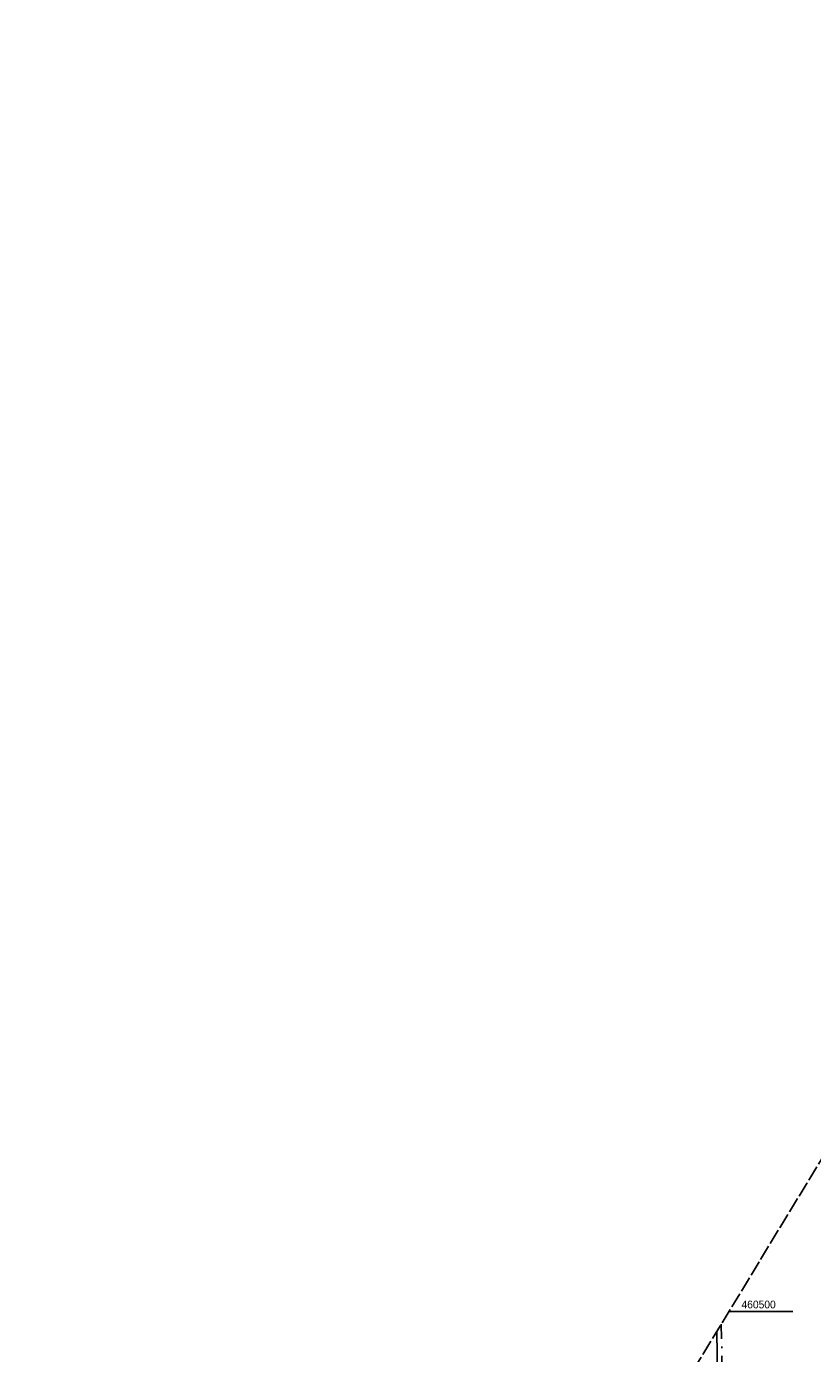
# Model space of a CAD drawing. Extents: x 509601 to 510326, y 459976 to 460916.
# Tile 30 of 39: x 509601 to 509856, y 460486 to 460916. Entities that reach past the tile are written whole.
import ezdxf

# ---------------------------------------------------------------- set-up
doc = ezdxf.new("R2010")
doc.units = 0
doc.header["$LTSCALE"] = 10
doc.header["$MEASUREMENT"] = 0
for name, pattern in [('LT00', [0]), ('LT08', [0.42, 0.2, -0.1, 0.02, -0.1]), ('LT14', [0.6, 0.5, -0.1])]:
    doc.linetypes.add(name, pattern=pattern)
doc.layers.add('-BLATT_109-RAND', color=7, linetype='LT14', plot=False)
for name, color, linetype in [('DFK_KATASTER', 250, 'LT00'), ('GEMEINDEGRENZE', 3, 'LT08'), ('V109_RASTER', 250, 'LT00')]:
    doc.layers.add(name, color=color, linetype=linetype)
doc.styles.get("Standard").update_dxf_attribs({"font": 'ARIAL.TTF'})

msp = doc.modelspace()

# ---------------------------------------------------------------- linework, layer by layer
at = {"layer": '-BLATT_109-RAND'}
msp.add_lwpolyline([(510081.13, 460916.02), (509600.99, 460125.39), (509846.3, 459976.42), (510326.44, 460767.05), (510081.13, 460916.02)], dxfattribs=at)
at = {"layer": 'DFK_KATASTER'}
msp.add_line((509824.78, 460478.53), (509824.53, 460493.49), dxfattribs=at)
at = {"layer": 'GEMEINDEGRENZE', "ltscale": 2.5, "flags": 128}
msp.add_lwpolyline([(509756.44, 460381.37), (509766.24, 460369.5), (509783.25, 460349.93), (509819.05, 460378.05), (509832.81, 460387.79), (509835.32, 460395.8), (509839.86, 460416.84), (509840.21, 460418.51), (509840.36, 460425.72), (509839.77, 460430.81), (509837.95, 460436.44), (509833.72, 460448.2), (509833.35, 460449.46), (509831.45, 460455.92), (509826.05, 460477.61), (509826.28, 460478.3), (509825.99, 460495.89)], dxfattribs=at)
at = {"layer": 'V109_RASTER'}
msp.add_line((509849.11, 460500), (509828.48, 460500), dxfattribs=at)

# ---------------------------------------------------------------- texts
at = {"layer": 'V109_RASTER', "width": 0.951}
msp.add_text(' 460500', height=2.5, rotation=-0.0012, dxfattribs=at).set_placement((509831.61, 460501))

doc.saveas('drawing.dxf')
